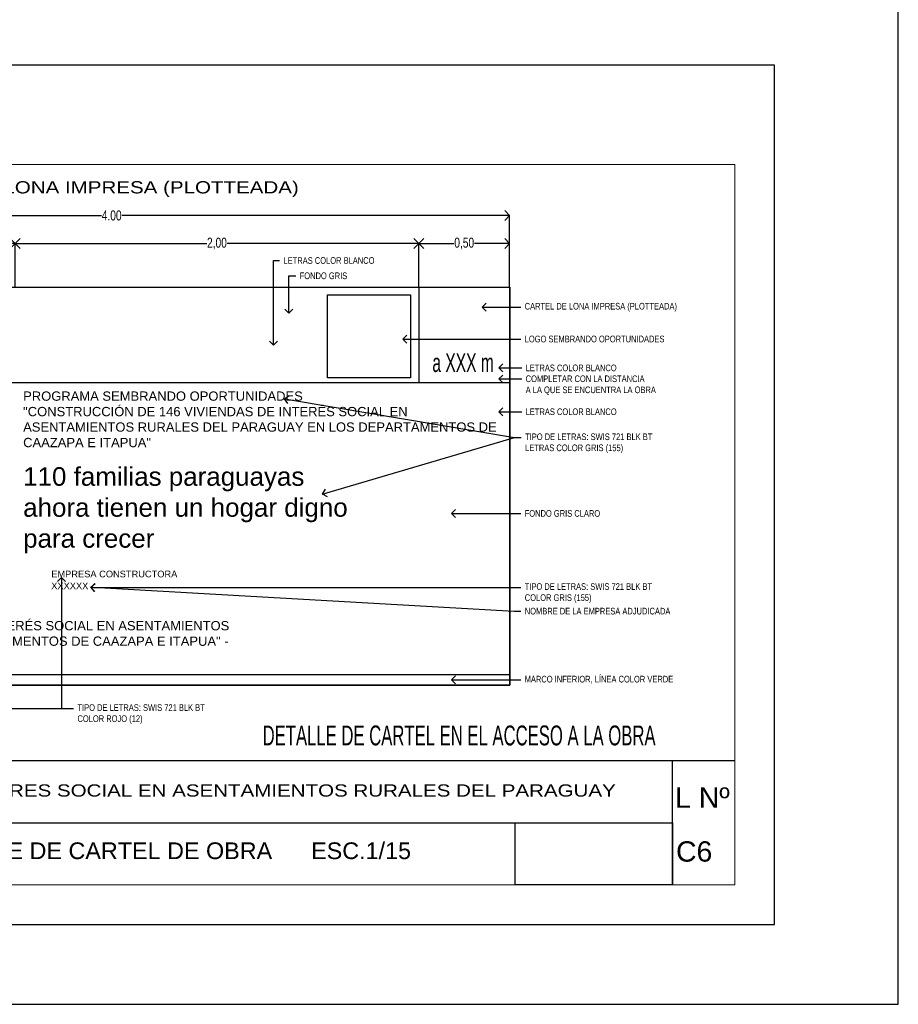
# Model space of a CAD drawing. Header units: millimetres. Extents: x 126.3 to 168.4, y 91 to 130.2.
# Tile 3 of 10: x 165.1 to 168.4, y 98.9 to 102.6. Entities that reach past the tile are written whole.
import ezdxf
from ezdxf import colors
from ezdxf.entities.mleader import LeaderData, LeaderLine
from ezdxf.enums import TextEntityAlignment as Align
from ezdxf.math import Vec2, Vec3

# ---------------------------------------------------------------- set-up
doc = ezdxf.new("R2010")
doc.units = ezdxf.units.MM
doc.header["$PDMODE"] = 34
doc.header["$PDSIZE"] = 0.05
for name, color, linetype in [('01', 1, 'Continuous'), ('02', 2, 'Continuous'), ('03', 3, 'Continuous'), ('TEXT', 4, 'Continuous'), ('V LAMI', 2, 'Continuous')]:
    doc.layers.add(name, color=color, linetype=linetype)
doc.styles.add('ARIAL', font='arial.ttf')
doc.styles.add('C1', font='swisse.ttf', dxfattribs={"width": 0.6, "height": 0.1})
doc.styles.add('Estilo1', font='swissk.ttf', dxfattribs={"height": 0.06})
doc.styles.add('Estilo2', font='swissk.ttf', dxfattribs={"width": 0.6})
doc.styles.add('F', font='swissel.ttf', dxfattribs={"height": 1.6})
doc.styles.add('nuevo', font='swisscl.ttf', dxfattribs={"height": 0.05})
doc.styles.get("Standard").update_dxf_attribs({"font": 'swisscl.ttf', "height": 0.02})
doc.dimstyles.new('nuevo', dxfattribs={"dimscale": 0, "dimtxt": 0.085, "dimasz": 0.05, "dimexe": 0, "dimexo": 0, "dimgap": 0, "dimtad": 0, "dimzin": 0, "dimdsep": 46, "dimtxsty": 'nuevo', "dimblk": 'OPEN90', "dimcen": 1, "dimclrd": 1, "dimclre": 1, "dimclrt": 3, "dimadec": 0, "dimazin": 0, "dimtfac": 1, "dimtmove": 2, "dimatfit": 1, "dimldrblk": 'OPEN90', "dimfxl": 1, "dimtolj": 1, "dimtzin": 0, "dimarcsym": 0})
picture_1 = doc.add_image_def('image4.jpg', size_in_pixel=(882, 441))
picture_2 = doc.add_image_def('image1.png', size_in_pixel=(322, 127))
picture_3 = doc.add_image_def('image6.jpg', size_in_pixel=(480, 480))

# ---------------------------------------------------------------- blocks, each defined once
blk = doc.blocks.new('_OPEN90')
at = {"color": 0, "linetype": 'ByBlock'}
for p, q in [((0, 0), (-1, 0)), ((-0.5, 0.5), (0, 0)), ((0, 0), (-0.5, -0.5))]:
    blk.add_line(p, q, dxfattribs=at)
blk = doc.blocks.new('*D25')
at = {"layer": '03', "color": 1, "lineweight": -2}
for p, q in [((138.6115, 125.5673), (138.6115, 125.927)), ((138.6615, 125.927), (140.5597, 125.927)), ((142.5615, 125.927), (140.6634, 125.927)), ((142.6115, 125.5673), (142.6115, 125.927))]:
    blk.add_line(p, q, dxfattribs=at)
at = {"layer": 'Defpoints', "color": 0}
for p in [(142.6115, 125.927), (138.6115, 125.5673), (142.6115, 125.5673)]:
    blk.add_point(p, dxfattribs=at)
at = {"layer": '03', "color": 1, "lineweight": -2, "xscale": 0.05, "yscale": 0.05, "zscale": 0.05, "rotation": 180}
blk.add_blockref('_OPEN90', (138.6115, 125.927), dxfattribs=at)
at = {"layer": '03', "color": 1, "lineweight": -2, "xscale": 0.05, "yscale": 0.05, "zscale": 0.05}
blk.add_blockref('_OPEN90', (142.6115, 125.927), dxfattribs=at)
at = {"layer": '03', "color": 3, "insert": (140.6115, 125.927), "char_height": 0.05, "attachment_point": 5, "style": 'nuevo'}
blk.add_mtext('\\A1;4.00', dxfattribs=at)
blk = doc.blocks.new('*D18')
at = {"layer": '03', "color": 1, "lineweight": -2}
for p, q in [((138.6115, 125.5673), (138.4702, 125.5673)), ((138.4702, 125.5173), (138.4702, 125.3787)), ((138.4702, 125.137), (138.4702, 125.2756)), ((138.6115, 125.087), (138.4702, 125.087))]:
    blk.add_line(p, q, dxfattribs=at)
at = {"layer": 'Defpoints', "color": 0}
for p in [(138.6115, 125.5673), (138.4702, 125.087), (138.6115, 125.087)]:
    blk.add_point(p, dxfattribs=at)
at = {"layer": '03', "color": 1, "lineweight": -2, "xscale": 0.05, "yscale": 0.05, "zscale": 0.05}
for p, rotation in [((138.4702, 125.5673), 90), ((138.4702, 125.087), 270)]:
    blk.add_blockref('_OPEN90', p, dxfattribs=dict(at, rotation=rotation))
at = {"layer": '03', "color": 3, "insert": (138.4702, 125.3272), "char_height": 0.05, "attachment_point": 5, "rotation": 90, "style": 'nuevo'}
blk.add_mtext('\\A1;0,50', dxfattribs=at)
blk = doc.blocks.new('*D19')
at = {"layer": '03', "color": 1, "lineweight": -2}
for p, q in [((138.6115, 125.5673), (138.6115, 125.7859)), ((138.6615, 125.7859), (139.3179, 125.7859)), ((140.0762, 125.7859), (139.4198, 125.7859)), ((140.1262, 125.5673), (140.1262, 125.7859))]:
    blk.add_line(p, q, dxfattribs=at)
at = {"layer": 'Defpoints', "color": 0}
for p in [(140.1262, 125.7859), (138.6115, 125.5673), (140.1262, 125.5673)]:
    blk.add_point(p, dxfattribs=at)
at = {"layer": '03', "color": 1, "lineweight": -2, "xscale": 0.05, "yscale": 0.05, "zscale": 0.05, "rotation": 180}
blk.add_blockref('_OPEN90', (138.6115, 125.7859), dxfattribs=at)
at = {"layer": '03', "color": 1, "lineweight": -2, "xscale": 0.05, "yscale": 0.05, "zscale": 0.05}
blk.add_blockref('_OPEN90', (140.1262, 125.7859), dxfattribs=at)
at = {"layer": '03', "color": 3, "insert": (139.3688, 125.7859), "char_height": 0.05, "attachment_point": 5, "style": 'nuevo'}
blk.add_mtext('\\A1;1,50', dxfattribs=at)
blk = doc.blocks.new('*D20')
at = {"layer": '03', "color": 1, "lineweight": -2}
for p, q in [((140.1262, 125.5673), (140.1262, 125.7859)), ((140.1762, 125.7859), (141.089, 125.7859)), ((142.1048, 125.7859), (141.192, 125.7859)), ((142.1548, 125.5673), (142.1548, 125.7859))]:
    blk.add_line(p, q, dxfattribs=at)
at = {"layer": 'Defpoints', "color": 0}
for p in [(142.1548, 125.7859), (140.1262, 125.5673), (142.1548, 125.5673)]:
    blk.add_point(p, dxfattribs=at)
at = {"layer": '03', "color": 1, "lineweight": -2, "xscale": 0.05, "yscale": 0.05, "zscale": 0.05, "rotation": 180}
blk.add_blockref('_OPEN90', (140.1262, 125.7859), dxfattribs=at)
at = {"layer": '03', "color": 1, "lineweight": -2, "xscale": 0.05, "yscale": 0.05, "zscale": 0.05}
blk.add_blockref('_OPEN90', (142.1548, 125.7859), dxfattribs=at)
at = {"layer": '03', "color": 3, "insert": (141.1405, 125.7859), "char_height": 0.05, "attachment_point": 5, "style": 'nuevo'}
blk.add_mtext('\\A1;2,00', dxfattribs=at)
blk = doc.blocks.new('*D21')
at = {"layer": '03', "color": 1, "lineweight": -2}
for p, q in [((142.1548, 125.5673), (142.1548, 125.7859)), ((142.2048, 125.7859), (142.3316, 125.7859)), ((142.5615, 125.7859), (142.4347, 125.7859)), ((142.6115, 125.5673), (142.6115, 125.7859))]:
    blk.add_line(p, q, dxfattribs=at)
at = {"layer": 'Defpoints', "color": 0}
for p in [(142.6115, 125.7859), (142.1548, 125.5673), (142.6115, 125.5673)]:
    blk.add_point(p, dxfattribs=at)
at = {"layer": '03', "color": 1, "lineweight": -2, "xscale": 0.05, "yscale": 0.05, "zscale": 0.05, "rotation": 180}
blk.add_blockref('_OPEN90', (142.1548, 125.7859), dxfattribs=at)
at = {"layer": '03', "color": 1, "lineweight": -2, "xscale": 0.05, "yscale": 0.05, "zscale": 0.05}
blk.add_blockref('_OPEN90', (142.6115, 125.7859), dxfattribs=at)
at = {"layer": '03', "color": 3, "insert": (142.3831, 125.7859), "char_height": 0.05, "attachment_point": 5, "style": 'nuevo'}
blk.add_mtext('\\A1;0,50', dxfattribs=at)
blk = doc.blocks.new('*D22')
at = {"layer": '03', "color": 1, "lineweight": -2}
for p, q in [((138.6115, 125.087), (138.4702, 125.087)), ((138.4702, 125.037), (138.4702, 124.6983)), ((138.4702, 124.2564), (138.4702, 124.5951)), ((138.6115, 124.2064), (138.4702, 124.2064))]:
    blk.add_line(p, q, dxfattribs=at)
at = {"layer": 'Defpoints', "color": 0}
for p in [(138.6115, 125.087), (138.4702, 124.2064), (138.6115, 124.2064)]:
    blk.add_point(p, dxfattribs=at)
at = {"layer": '03', "color": 1, "lineweight": -2, "xscale": 0.05, "yscale": 0.05, "zscale": 0.05}
for p, rotation in [((138.4702, 125.087), 90), ((138.4702, 124.2064), 270)]:
    blk.add_blockref('_OPEN90', p, dxfattribs=dict(at, rotation=rotation))
at = {"layer": '03', "color": 3, "insert": (138.4702, 124.6467), "char_height": 0.05, "attachment_point": 5, "rotation": 90, "style": 'nuevo'}
blk.add_mtext('\\A1;0,90', dxfattribs=at)
blk = doc.blocks.new('*D23')
at = {"layer": '03', "color": 1, "lineweight": -2}
for p, q in [((138.6115, 124.2064), (138.4702, 124.2064)), ((138.4702, 124.1564), (138.4702, 123.9384)), ((138.4702, 123.6173), (138.4702, 123.8353)), ((138.6115, 123.5673), (138.4702, 123.5673))]:
    blk.add_line(p, q, dxfattribs=at)
at = {"layer": 'Defpoints', "color": 0}
for p in [(138.6115, 124.2064), (138.4702, 123.5673), (138.6115, 123.5673)]:
    blk.add_point(p, dxfattribs=at)
at = {"layer": '03', "color": 1, "lineweight": -2, "xscale": 0.05, "yscale": 0.05, "zscale": 0.05}
for p, rotation in [((138.4702, 124.2064), 90), ((138.4702, 123.5673), 270)]:
    blk.add_blockref('_OPEN90', p, dxfattribs=dict(at, rotation=rotation))
at = {"layer": '03', "color": 3, "insert": (138.4702, 123.8868), "char_height": 0.05, "attachment_point": 5, "rotation": 90, "style": 'nuevo'}
blk.add_mtext('\\A1;0,60', dxfattribs=at)
blk = doc.blocks.new('*D24')
at = {"layer": '03', "color": 1, "lineweight": -2}
for p, q in [((138.6115, 125.5673), (138.3387, 125.5673)), ((138.3387, 125.5173), (138.3387, 124.6188)), ((138.3387, 123.6173), (138.3387, 124.5158)), ((138.6115, 123.5673), (138.3387, 123.5673))]:
    blk.add_line(p, q, dxfattribs=at)
at = {"layer": 'Defpoints', "color": 0}
for p in [(138.3387, 125.5673), (138.6115, 125.5673), (138.6115, 123.5673)]:
    blk.add_point(p, dxfattribs=at)
at = {"layer": '03', "color": 1, "lineweight": -2, "xscale": 0.05, "yscale": 0.05, "zscale": 0.05}
for p, rotation in [((138.3387, 125.5673), 90), ((138.3387, 123.5673), 270)]:
    blk.add_blockref('_OPEN90', p, dxfattribs=dict(at, rotation=rotation))
at = {"layer": '03', "color": 3, "insert": (138.3387, 124.5673), "char_height": 0.05, "attachment_point": 5, "rotation": 90, "style": 'nuevo'}
blk.add_mtext('\\A1;2.00', dxfattribs=at)
blk = doc.blocks.new('A$C0E2C7F10')
at = {"layer": '03'}
dim = blk.add_linear_dim(base=(4.3146, 2.3597), p1=(0.3146, 2), p2=(4.3146, 2), dimstyle='nuevo', override={"dimscale": 1}, dxfattribs=at)
dim.commit()
dim.dimension.update_dxf_attribs({"geometry": '*D25', "text_midpoint": (2.3146, 2.3597), "insert": (-138.2969, -123.5673)})
for base, p1, p2, text, picture, middle in [((1.8292, 2.2185), (0.3146, 2), (1.8292, 2), '1,50', '*D19', (1.0719, 2.2185)), ((3.8578, 2.2185), (1.8292, 2), (3.8578, 2), '2,00', '*D20', (2.8435, 2.2185)), ((4.3146, 2.2185), (3.8578, 2), (4.3146, 2), '0,50', '*D21', (4.0862, 2.2185))]:
    dim = blk.add_linear_dim(base=base, p1=p1, p2=p2, text=text, dimstyle='nuevo', override={"dimscale": 1}, dxfattribs=at)
    dim.commit()
    dim.dimension.update_dxf_attribs({"geometry": picture, "text_midpoint": middle, "insert": (-138.2969, -123.5673)})
dim = blk.add_linear_dim(base=(0.0417, 2), p1=(0.3146, 0), p2=(0.3146, 2), angle=90, dimstyle='nuevo', override={"dimscale": 1}, dxfattribs=at)
dim.commit()
dim.dimension.update_dxf_attribs({"geometry": '*D24', "text_midpoint": (0.0417, 1), "insert": (-138.2969, -123.5673)})
for base, p1, p2, text, picture, middle in [((0.1733, 1.5196), (0.3146, 2), (0.3146, 1.5196), '0,50', '*D18', (0.1733, 1.7598)), ((0.1733, 0.639), (0.3146, 1.5196), (0.3146, 0.639), '0,90', '*D22', (0.1733, 1.0793)), ((0.1733, 0), (0.3146, 0.639), (0.3146, 0), '0,60', '*D23', (0.1733, 0.3195))]:
    dim = blk.add_linear_dim(base=base, p1=p1, p2=p2, angle=90, text=text, dimstyle='nuevo', override={"dimscale": 1}, dxfattribs=at)
    dim.commit()
    dim.dimension.update_dxf_attribs({"geometry": picture, "text_midpoint": middle, "insert": (-138.2969, -123.5673)})

msp = doc.modelspace()

# ---------------------------------------------------------------- linework, layer by layer
for points in [[(168.3725, 106.2873), (155.3613, 106.2873), (155.3613, 98.8651), (168.3725, 98.8651)], [(162.9565, 99.1653), (167.9065, 99.1653), (167.9065, 102.4053), (162.9565, 102.4053)]]:
    msp.add_lwpolyline(points, close=True)
at = {"layer": '01'}
for p, q in [((163.9078, 101.5684), (166.9078, 101.5684)), ((166.5652, 101.5684), (166.5652, 101.2082)), ((166.9078, 100.0684), (166.9078, 101.5684)), ((163.9078, 101.2082), (166.9078, 101.2082)), ((163.9078, 100.1086), (166.9078, 100.1086)), ((163.9078, 100.0684), (166.9078, 100.0684))]:
    msp.add_line(p, q, dxfattribs=at)
at = {"layer": '01', "lineweight": 18, "ltscale": 0.18}
msp.add_lwpolyline([(163.1065, 102.0303), (163.1065, 99.3153), (167.7565, 99.3153), (167.7565, 102.0303)], close=True, dxfattribs=at)
at = {"layer": '01', "ltscale": 0.01}
msp.add_lwpolyline([(163.7748, 99.5493), (167.0523, 99.5493)], dxfattribs=at)
at = {"layer": '02', "ltscale": 0.01}
for p, q in [((167.7565, 99.7832), (163.1065, 99.7832)), ((167.5218, 99.3153), (167.5218, 99.7832))]:
    msp.add_line(p, q, dxfattribs=at)

# ---------------------------------------------------------------- block references
at = {"xscale": 0.75, "yscale": 0.75, "zscale": 0.75}
msp.add_blockref('A$C0E2C7F10', (163.6718, 100.0684), dxfattribs=at)

# ---------------------------------------------------------------- texts
at = {"color": 255, "insert": (166.7322, 101.3183), "char_height": 0.07, "attachment_point": 2, "style": 'Estilo2'}
msp.add_mtext_dynamic_manual_height_columns('a XXX m', width=0.361342, gutter_width=12.5, heights=[0], dxfattribs=at)
at = {"color": 155, "attachment_point": 1, "style": 'Estilo1'}
for s, width, insert, char_height in [('PROGRAMA SEMBRANDO OPORTUNIDADES \\P"CONSTRUCCIÓN DE 146 VIVIENDAS DE INTERÉS SOCIAL EN ASENTAMIENTOS RURALES DEL PARAGUAY EN LOS DEPARTAMENTOS DE CAAZAPA E ITAPUA" ', 1.825356, (165.0741, 101.175), 0.035), ('110 familias paraguayas\\Pahora tienen un hogar digno\\Ppara crecer', 1.803806, (165.0741, 100.8895), 0.07), ('XXXXXX', 0.610486, (165.18, 100.4547), 0.025)]:
    msp.add_mtext_dynamic_manual_height_columns(s, width=width, gutter_width=12.5, heights=[0], dxfattribs=dict(at, insert=insert, char_height=char_height))
at = {"color": 12, "attachment_point": 1, "style": 'Estilo1'}
for s, width, insert, char_height in [('EMPRESA CONSTRUCTORA', 0.610486, (165.18, 100.4994), 0.025), ('"CONSTRUCCIÓN DE 146 VIVIENDAS DE INTERÉS SOCIAL EN ASENTAMIENTOS RURALES DEL PARAGUAY EN LOS DEPARTAMENTOS DE CAAZAPA E ITAPUA" - LOTE 2', 1.963561, (163.9701, 100.3097), 0.035)]:
    msp.add_mtext_dynamic_manual_height_columns(s, width=width, gutter_width=12.5, heights=[0], dxfattribs=dict(at, insert=insert, char_height=char_height))
at = {"layer": '02', "style": 'C1', "width": 0.6}
msp.add_text('DETALLE DE CARTEL EN EL ACCESO A LA OBRA ', height=0.075, dxfattribs=at).set_placement((165.9766, 99.8409))
at = {"layer": 'TEXT', "style": 'ARIAL'}
for s, p in [('L Nº', (167.5314, 99.6057)), ('C6', (167.5348, 99.4029))]:
    msp.add_text(s, height=0.07663, dxfattribs=at).set_placement(p)
at = {"layer": 'TEXT', "color": 2, "style": 'ARIAL'}
msp.add_text('LAMINA: DETALLE DE CARTEL DE OBRA      ESC.1/15', height=0.063, dxfattribs=at).set_placement((164.306, 99.4124))
at = {"layer": 'V LAMI', "color": 4, "style": 'F', "width": 1.2}
for s, p in [('CARTEL DE LONA IMPRESA (PLOTTEADA)', (165.3285, 101.9214)), ('CONSTRUCCION DE  146 VIVIENDAS DE INTERES SOCIAL EN ASENTAMIENTOS RURALES DEL PARAGUAY', (165.3176, 99.6479))]:
    msp.add_text(s, height=0.046147, dxfattribs=at).set_placement(p, align=Align.CENTER)

# ---------------------------------------------------------------- pictures from other files: only their frames are drawn
image = msp.add_image(picture_1, insert=(163.9078, 100.0684), size_in_units=(3, 1.5))
image.dxf.flags = 7
image = msp.add_image(picture_3, insert=(166.221, 101.2262), size_in_units=(0.3124, 0.3124))
image.dxf.flags = 7
at = {"linetype": 'Continuous', "ltscale": 0.1}
image = msp.add_image(picture_2, insert=(166.9286, 99.3153), size_in_units=(0.5932, 0.234), dxfattribs=at)
image.dxf.flags = 7

# ---------------------------------------------------------------- leaders
at = {"color": 1}
ml = msp.add_multileader_mtext('Standard', dxfattribs=at)
ml.set_content('LETRAS COLOR BLANCO', color=1)
ml.set_leader_properties()
ml.set_arrow_properties(name='OPEN90')
ml.build(insert=Vec2(0, 0))
ml.multileader.update_dxf_attribs({"dogleg_length": 0.025, "arrow_head_size": 0.03})
ctx = ml.context
ctx.base_point, ctx.char_height, ctx.arrow_head_size, ctx.landing_gap_size, ctx.plane_origin = Vec3(166.0404, 101.6684), 0.025, 0.03, 0.015, Vec3(166.0184, 101.389)
notes = []
notes.append((ctx, [(0, (1, 1, 0), (166.0182, 101.6684), (1, 0), 0.0222, [(0, [(166.0182, 101.3494)], 0, [])])]))
ctx.mtext.insert, ctx.mtext.flow_direction = Vec3(166.0554, 101.6811), 5
ml = msp.add_multileader_mtext('Standard', dxfattribs=at)
ml.set_content('FONDO GRIS', color=1)
ml.set_leader_properties()
ml.set_arrow_properties(name='OPEN90')
ml.build(insert=Vec2(0, 0))
ml.multileader.update_dxf_attribs({"dogleg_length": 0.025, "arrow_head_size": 0.03})
ctx = ml.context
ctx.base_point, ctx.char_height, ctx.arrow_head_size, ctx.landing_gap_size, ctx.plane_origin = Vec3(166.1013, 101.6106), 0.025, 0.03, 0.015, Vec3(166.0757, 101.4697)
notes.append((ctx, [(0, (1, 1, 0), (166.0753, 101.6106), (1, 0), 0.026, [(0, [(166.0753, 101.4697)], 0, [])])]))
ctx.mtext.insert, ctx.mtext.flow_direction = Vec3(166.1163, 101.6234), 5
ml = msp.add_multileader_mtext('Standard', dxfattribs=at)
ml.set_content('CARTEL DE LONA IMPRESA (PLOTTEADA)', color=1)
ml.set_leader_properties()
ml.set_arrow_properties(name='OPEN90')
ml.build(insert=Vec2(0, 0))
ml.multileader.update_dxf_attribs({"dogleg_length": 0.025, "arrow_head_size": 0.03})
ctx = ml.context
ctx.base_point, ctx.char_height, ctx.arrow_head_size, ctx.landing_gap_size, ctx.plane_origin = Vec3(166.9493, 101.4931), 0.025, 0.03, 0.015, Vec3(166.6885, 101.4932)
notes.append((ctx, [(0, (1, 1, 0), (166.9243, 101.4931), (1, 0), 0.025, [(0, [(166.8044, 101.4932)], 0, [])])]))
ctx.mtext.insert, ctx.mtext.flow_direction = Vec3(166.9643, 101.5088), 5
ml = msp.add_multileader_mtext('Standard', dxfattribs=at)
ml.set_content('LOGO SEMBRANDO OPORTUNIDADES', color=1)
ml.set_leader_properties()
ml.set_arrow_properties(name='OPEN90')
ml.build(insert=Vec2(0, 0))
ml.multileader.update_dxf_attribs({"dogleg_length": 0.025, "arrow_head_size": 0.03})
ctx = ml.context
ctx.base_point, ctx.char_height, ctx.arrow_head_size, ctx.landing_gap_size, ctx.plane_origin = Vec3(166.9493, 101.3724), 0.025, 0.03, 0.015, Vec3(166.6885, 101.3725)
notes.append((ctx, [(0, (1, 1, 0), (166.9243, 101.3724), (1, 0), 0.025, [(0, [(166.5055, 101.3725)], 0, [])])]))
ctx.mtext.insert, ctx.mtext.flow_direction = Vec3(166.9643, 101.3852), 5
ml = msp.add_multileader_mtext('Standard', dxfattribs=at)
ml.set_content('LETRAS COLOR BLANCO', color=1)
ml.set_leader_properties()
ml.set_arrow_properties(name='OPEN90')
ml.build(insert=Vec2(0, 0))
ml.multileader.update_dxf_attribs({"dogleg_length": 0.025, "arrow_head_size": 0.03})
ctx = ml.context
ctx.base_point, ctx.char_height, ctx.arrow_head_size, ctx.landing_gap_size, ctx.plane_origin = Vec3(166.9531, 101.2636), 0.025, 0.03, 0.015, Vec3(166.6924, 101.2636)
notes.append((ctx, [(0, (1, 1, 0), (166.9281, 101.2636), (1, 0), 0.025, [(0, [(166.8664, 101.2636)], 0, [])])]))
ctx.mtext.insert, ctx.mtext.flow_direction = Vec3(166.9681, 101.2763), 5
ml = msp.add_multileader_mtext('Standard', dxfattribs=at)
ml.set_content('COMPLETAR CON LA DISTANCIA\\PA LA QUE SE ENCUENTRA LA OBRA', color=1)
ml.set_leader_properties()
ml.set_arrow_properties(name='OPEN90')
ml.build(insert=Vec2(0, 0))
ml.multileader.update_dxf_attribs({"dogleg_length": 0.025, "arrow_head_size": 0.03})
ctx = ml.context
ctx.base_point, ctx.char_height, ctx.arrow_head_size, ctx.landing_gap_size, ctx.plane_origin = Vec3(166.9531, 101.222), 0.025, 0.03, 0.015, Vec3(166.6924, 101.2221)
notes.append((ctx, [(0, (1, 1, 0), (166.9281, 101.222), (1, 0), 0.025, [(0, [(166.8664, 101.222)], 0, [])])]))
ctx.mtext.insert, ctx.mtext.flow_direction = Vec3(166.9681, 101.2353), 5
ml = msp.add_multileader_mtext('Standard', dxfattribs=at)
ml.set_content('', color=1)
ml.set_leader_properties()
ml.set_arrow_properties(name='OPEN90')
ml.build(insert=Vec2(0, 0))
ml.multileader.update_dxf_attribs({"dogleg_length": 0.025, "arrow_head_size": 0.03})
ctx = ml.context
ctx.base_point, ctx.char_height, ctx.arrow_head_size, ctx.landing_gap_size, ctx.plane_origin = Vec3(166.9509, 101.001), 0.025, 0.03, 0.015, Vec3(166.3143, 101.1299)
notes.append((ctx, [(0, (1, 1, 0), (166.9259, 101.001), (1, 0), 0.025, [(0, [(166.0592, 101.1473)], 0, [])])]))
ctx.mtext.insert, ctx.mtext.flow_direction = Vec3(166.9659, 101.0135), 5
ml = msp.add_multileader_mtext('Standard', dxfattribs=at)
ml.set_content('LETRAS COLOR BLANCO', color=1)
ml.set_leader_properties()
ml.set_arrow_properties(name='OPEN90')
ml.build(insert=Vec2(0, 0))
ml.multileader.update_dxf_attribs({"dogleg_length": 0.025, "arrow_head_size": 0.03})
ctx = ml.context
ctx.base_point, ctx.char_height, ctx.arrow_head_size, ctx.landing_gap_size, ctx.plane_origin = Vec3(166.9531, 101.0983), 0.025, 0.03, 0.015, Vec3(166.6924, 101.0983)
notes.append((ctx, [(0, (1, 1, 0), (166.9281, 101.0983), (1, 0), 0.025, [(0, [(166.8664, 101.0983)], 0, [])])]))
ctx.mtext.insert, ctx.mtext.flow_direction = Vec3(166.9681, 101.111), 5
ml = msp.add_multileader_mtext('Standard', dxfattribs=at)
ml.set_content('TIPO DE LETRAS: SWIS 721 BLK BT\\PLETRAS COLOR GRIS (155)', color=1)
ml.set_leader_properties()
ml.set_arrow_properties(name='OPEN90')
ml.build(insert=Vec2(0, 0))
ml.multileader.update_dxf_attribs({"dogleg_length": 0.025, "arrow_head_size": 0.03})
ctx = ml.context
ctx.base_point, ctx.char_height, ctx.arrow_head_size, ctx.landing_gap_size, ctx.plane_origin = Vec3(166.9509, 101.001), 0.025, 0.03, 0.015, Vec3(166.4347, 100.7861)
notes.append((ctx, [(0, (1, 1, 0), (166.9259, 101.001), (1, 0), 0.025, [(0, [(166.2029, 100.7881)], 0, [])])]))
ctx.mtext.insert, ctx.mtext.flow_direction = Vec3(166.9659, 101.0167), 5
ml = msp.add_multileader_mtext('Standard', dxfattribs=at)
ml.set_content('FONDO GRIS CLARO', color=1)
ml.set_leader_properties()
ml.set_arrow_properties(name='OPEN90')
ml.build(insert=Vec2(0, 0))
ml.multileader.update_dxf_attribs({"dogleg_length": 0.025, "arrow_head_size": 0.03})
ctx = ml.context
ctx.base_point, ctx.char_height, ctx.arrow_head_size, ctx.landing_gap_size, ctx.plane_origin = Vec3(166.9493, 100.715), 0.025, 0.03, 0.015, Vec3(166.6885, 100.715)
notes.append((ctx, [(0, (1, 1, 0), (166.9243, 100.715), (1, 0), 0.025, [(0, [(166.6885, 100.715)], 0, [])])]))
ctx.mtext.insert, ctx.mtext.flow_direction = Vec3(166.9643, 100.7277), 5
ml = msp.add_multileader_mtext('Standard', dxfattribs=at)
ml.set_content('', color=1)
ml.set_leader_properties()
ml.set_arrow_properties(name='OPEN90')
ml.build(insert=Vec2(0, 0))
ml.multileader.update_dxf_attribs({"dogleg_length": 0.05, "arrow_head_size": 0.03})
ctx = ml.context
ctx.base_point, ctx.char_height, ctx.arrow_head_size, ctx.landing_gap_size, ctx.plane_origin = Vec3(165.2638, 99.9803), 0.025, 0.03, 0.015, Vec3(165.2188, 100.4764)
notes.append((ctx, [(0, (1, 1, 0), (165.2189, 99.9803), (1, 0), 0.0449, [(0, [(165.2189, 100.4741)], 0, [])])]))
ctx.mtext.insert, ctx.mtext.flow_direction = Vec3(165.2788, 99.9928), 5
ml = msp.add_multileader_mtext('Standard', dxfattribs=at)
ml.set_content('TIPO DE LETRAS: SWIS 721 BLK BT\\PCOLOR GRIS (155)', color=1)
ml.set_leader_properties()
ml.set_arrow_properties(name='OPEN90')
ml.build(insert=Vec2(0, 0))
ml.multileader.update_dxf_attribs({"dogleg_length": 0.025, "arrow_head_size": 0.03})
ctx = ml.context
ctx.base_point, ctx.char_height, ctx.arrow_head_size, ctx.landing_gap_size, ctx.plane_origin = Vec3(166.9496, 100.4364), 0.025, 0.03, 0.015, Vec3(165.7384, 100.4364)
notes.append((ctx, [(0, (1, 1, 0), (166.9246, 100.4364), (1, 0), 0.025, [(0, [(165.3291, 100.4364)], 0, [])])]))
ctx.mtext.insert, ctx.mtext.flow_direction = Vec3(166.9646, 100.4521), 5
ml = msp.add_multileader_mtext('Standard', dxfattribs=at)
ml.set_content('NOMBRE DE LA EMPRESA ADJUDICADA', color=1)
ml.set_leader_properties()
ml.set_arrow_properties(name='OPEN90')
ml.build(insert=Vec2(0, 0))
ml.multileader.update_dxf_attribs({"dogleg_length": 0.025, "arrow_head_size": 0.03})
ctx = ml.context
ctx.base_point, ctx.char_height, ctx.arrow_head_size, ctx.landing_gap_size, ctx.plane_origin = Vec3(166.9496, 100.3467), 0.025, 0.03, 0.015, Vec3(165.7384, 100.3467)
notes.append((ctx, [(0, (1, 1, 0), (166.9246, 100.3467), (1, 0), 0.025, [(0, [(165.3291, 100.4374)], 0, [])])]))
ctx.mtext.insert, ctx.mtext.flow_direction = Vec3(166.9646, 100.3595), 5
ml = msp.add_multileader_mtext('Standard', dxfattribs=at)
ml.set_content('', color=1)
ml.set_leader_properties()
ml.set_arrow_properties(name='OPEN90')
ml.build(insert=Vec2(0, 0))
ml.multileader.update_dxf_attribs({"dogleg_length": 0.05, "arrow_head_size": 0.03})
ctx = ml.context
ctx.base_point, ctx.char_height, ctx.arrow_head_size, ctx.landing_gap_size, ctx.plane_origin = Vec3(165.2638, 99.9803), 0.025, 0.03, 0.015, Vec3(164.0534, 100.4035)
notes.append((ctx, [(0, (1, 1, 0), (164.0801, 99.9803), (1, 0), 1.1837, [(0, [(164.0801, 100.3881)], 0, [])])]))
ctx.mtext.insert, ctx.mtext.flow_direction = Vec3(165.2788, 99.9928), 5
ml = msp.add_multileader_mtext('Standard', dxfattribs=at)
ml.set_content('TIPO DE LETRAS: SWIS 721 BLK BT\\PCOLOR ROJO (12)', color=1)
ml.set_leader_properties()
ml.set_arrow_properties(name='OPEN90')
ml.build(insert=Vec2(0, 0))
ml.multileader.update_dxf_attribs({"dogleg_length": 0.05, "arrow_head_size": 0.03})
ctx = ml.context
ctx.base_point, ctx.char_height, ctx.arrow_head_size, ctx.landing_gap_size, ctx.plane_origin = Vec3(165.2638, 99.9803), 0.025, 0.03, 0.015, Vec3(164.7374, 100.2102)
notes.append((ctx, [(0, (1, 1, 0), (164.7373, 99.9803), (1, 0), 0.5265, [(0, [(164.7373, 100.2634)], 0, [])])]))
ctx.mtext.insert, ctx.mtext.flow_direction = Vec3(165.2788, 99.996), 5
ml = msp.add_multileader_mtext('Standard', dxfattribs=at)
ml.set_content('MARCO INFERIOR, LÍNEA COLOR VERDE', color=1)
ml.set_leader_properties()
ml.set_arrow_properties(name='OPEN90')
ml.build(insert=Vec2(0, 0))
ml.multileader.update_dxf_attribs({"dogleg_length": 0.025, "arrow_head_size": 0.03})
ctx = ml.context
ctx.base_point, ctx.char_height, ctx.arrow_head_size, ctx.landing_gap_size, ctx.plane_origin = Vec3(166.9493, 100.0884), 0.025, 0.03, 0.015, Vec3(166.6885, 100.0884)
notes.append((ctx, [(0, (1, 1, 0), (166.9243, 100.0884), (1, 0), 0.025, [(0, [(166.6885, 100.0884)], 0, [])])]))
ctx.mtext.insert, ctx.mtext.flow_direction = Vec3(166.9643, 100.1032), 5
for ctx, leaders in notes:
    for number, flags, end, landing, length, lines in leaders:
        leader = LeaderData()
        leader.index, (leader.has_last_leader_line, leader.has_dogleg_vector, leader.attachment_direction) = number, flags
        leader.last_leader_point, leader.dogleg_vector, leader.dogleg_length = Vec3(end), Vec3(landing), length
        for number, points, colour, breaks in lines:
            line = LeaderLine()
            line.index, line.vertices, line.color, line.breaks = number, Vec3.list(points), colors.encode_raw_color(colour), breaks
            leader.lines.append(line)
        ctx.leaders.append(leader)

doc.saveas('drawing.dxf')
